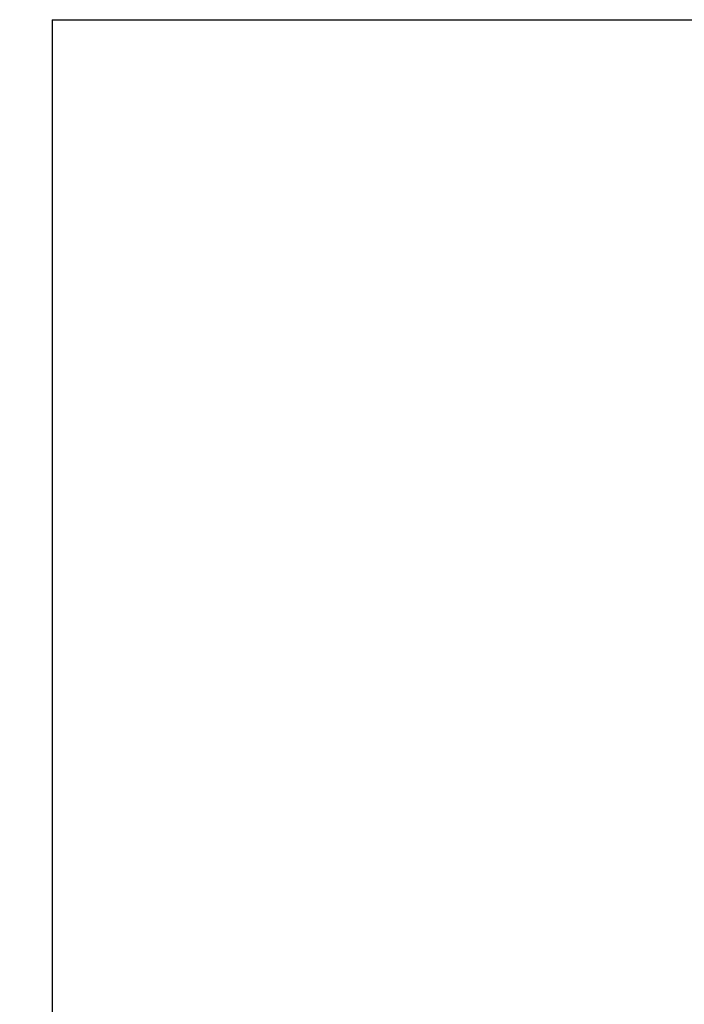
# Model space of a CAD drawing. Header units: inches. Extents: x 0 to 277, y 0 to 179.
# Tile 81 of 94: x 94.64 to 96.34, y 117.52 to 120.04. Entities that reach past the tile are written whole.
import ezdxf

# ---------------------------------------------------------------- set-up
doc = ezdxf.new("R2010")
doc.units = ezdxf.units.IN
doc.header["$LTSCALE"] = 15.20914
doc.header["$MEASUREMENT"] = 0
doc.linetypes.add('PHANTOM', pattern=[0.8, 0.45, -0.05, 0.1, -0.05, 0.1, -0.05])
doc.layers.get('0').update_dxf_attribs({"linetype": 'CONTINUOUS'})
doc.layers.add('AVAILABLE_DOOR_SPACE', color=7, linetype='CONTINUOUS')
doc.layers.add('DIMENSIONS', color=7, linetype='CONTINUOUS')
doc.styles.get("Standard").update_dxf_attribs({"font": 'txt', "width": 0.8})
doc.dimstyles.new('DIMSTYLE_3', dxfattribs={"dimtxt": 1.268784, "dimasz": 1.626646, "dimexe": 0.09, "dimexo": 0.07, "dimgap": 0.039, "dimtad": 0, "dimtih": 1, "dimtoh": 1, "dimzin": 4, "dimdsep": 46, "dimtxsty": 'Standard', "dimblk": '_FILLED', "dimblk1": '_FILLED', "dimblk2": '_FILLED', "dimcen": 0.09, "dimadec": 0, "dimazin": 0, "dimtfac": 1, "dimtofl": 0, "dimtmove": 0, "dimatfit": 3, "dimldrblk": '_FILLED', "dimfxl": 0, "dimtolj": 1, "dimtzin": 4, "dimarcsym": 0})

# ---------------------------------------------------------------- blocks, each defined once
blk = doc.blocks.new('_FILLED')
at = {"color": 0, "linetype": 'ByBlock'}
blk.add_solid([(0, 0), (-1, 0.2), (-1, -0.2)], dxfattribs=at)
blk = doc.blocks.new('*D13')
at = {"layer": 'DIMENSIONS', "color": 2, "linetype": 'Continuous'}
for p, q in [((91.0932, 109.8409), (87.8399, 109.8409)), ((94.7182, 109.8409), (97.8426, 109.8409))]:
    blk.add_line(p, q, dxfattribs=at)
at = {"layer": 'DIMENSIONS', "color": 2, "linetype": 'Continuous', "xscale": 1.6266460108, "yscale": 1.6266460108, "zscale": 1.6266460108}
blk.add_blockref('_FILLED', (91.0932, 109.8409), dxfattribs=at)
at = {"layer": 'DIMENSIONS', "color": 2, "linetype": 'Continuous', "xscale": 1.6266460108, "yscale": 1.6266460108, "zscale": 1.6266460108, "rotation": 180}
blk.add_blockref('_FILLED', (94.7182, 109.8409), dxfattribs=at)
at = {"layer": 'DIMENSIONS', "color": 2, "linetype": 'Continuous', "insert": (98.477, 110.4753), "char_height": 1.26878, "width": 4.060108, "attachment_point": 1, "line_spacing_factor": 0.9}
blk.add_mtext('3.63', dxfattribs=at)

msp = doc.modelspace()

# ---------------------------------------------------------------- linework, layer by layer
at = {"layer": 'AVAILABLE_DOOR_SPACE', "color": 4, "linetype": 'PHANTOM'}
for q in [(94.7182, 90.7945), (118.1557, 120.0445)]:
    msp.add_line((94.7182, 120.0445), q, dxfattribs=at)

# ---------------------------------------------------------------- dimensions: what is measured, and where the dimension line sits
at = {"layer": 'DIMENSIONS', "color": 2, "linetype": 'Continuous'}
dim = msp.add_linear_dim(base=(91.0932079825, 109.8408984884), p1=(94.7182079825, 120.0444787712), p2=(91.0932079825, 58.7934787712), angle=180, dimstyle='DIMSTYLE_3', dxfattribs=at)
dim.commit()
dim.dimension.update_dxf_attribs({"geometry": '*D13', "text_midpoint": (100.5070499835, 109.8408984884), "dimtype": 160})

doc.saveas('drawing.dxf')
